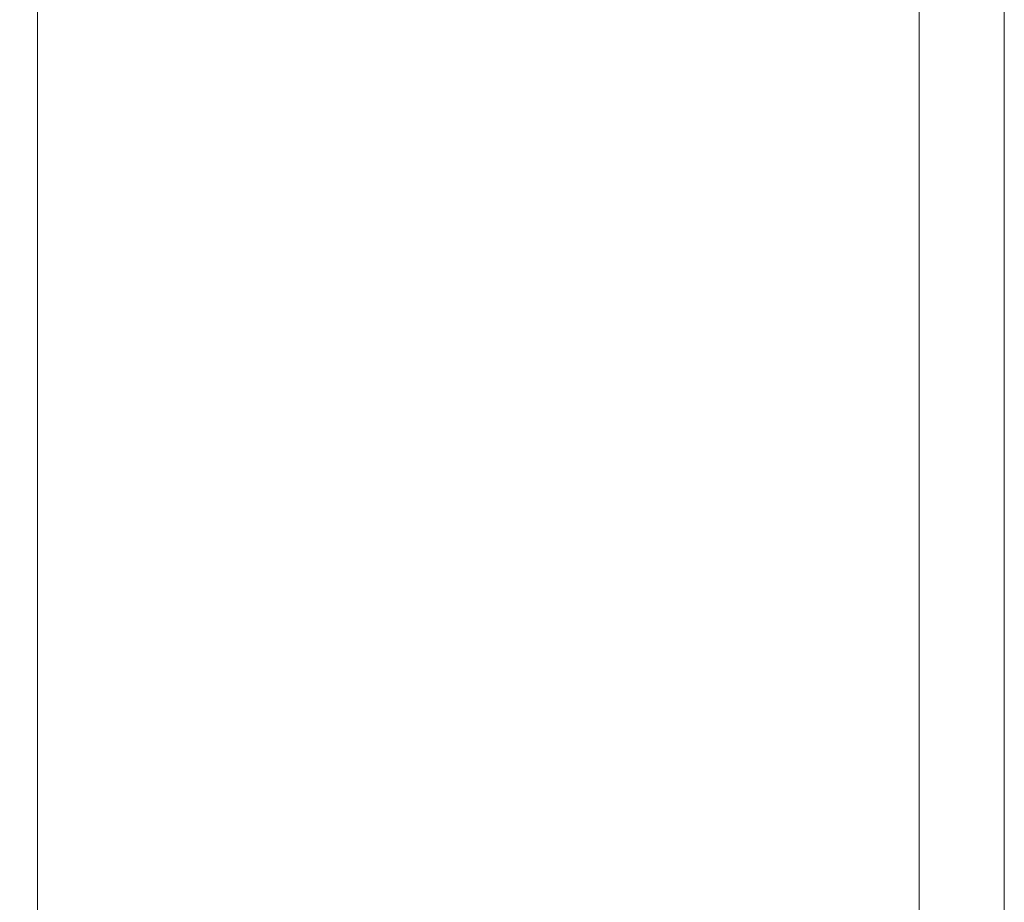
# Model space of a CAD drawing. Header units: millimetres. Extents: x -115268 to 140687, y -37779 to 24471.
# Tile 239 of 256: x 55289 to 55848, y 12756 to 13256. Entities that reach past the tile are written whole.
import ezdxf

# ---------------------------------------------------------------- set-up
doc = ezdxf.new("R2010")
doc.units = ezdxf.units.MM
doc.layers.get('0').update_dxf_attribs({"lineweight": 9})
doc.layers.add('A_CIENKA', color=7, linetype='Continuous', lineweight=9)

# ---------------------------------------------------------------- blocks, each defined once
blk = doc.blocks.new('METRYKA11')
for p, q in [((7511378.67, 5508935.17), (7511378.67, 5506025.17)), ((7511878.67, 5508935.17), (7511878.67, 5506025.17))]:
    blk.add_line(p, q)

msp = doc.modelspace()

# ---------------------------------------------------------------- linework, layer by layer
msp.add_line((55799.31832, 14942.96568), (55799.31832, 10827.39425))
at = {"layer": 'A_CIENKA'}
msp.add_lwpolyline([(49907.66685, 14985.39425), (55847.66685, 14985.39425), (55847.66685, 10784.96568), (49907.66685, 10784.96568), (49907.66685, 14985.39425)], dxfattribs=at)
msp.add_lwpolyline([(50162.23828, 14942.96568), (55799.31832, 14942.96568), (55799.31832, 10827.39425), (50162.23828, 10827.39425)], close=True, dxfattribs=at)

# ---------------------------------------------------------------- block references
at = {"layer": 'A_CIENKA', "color": 3}
msp.add_blockref('METRYKA11', (-7456079.35123, -5495197.77832), dxfattribs=at)

doc.saveas('drawing.dxf')
